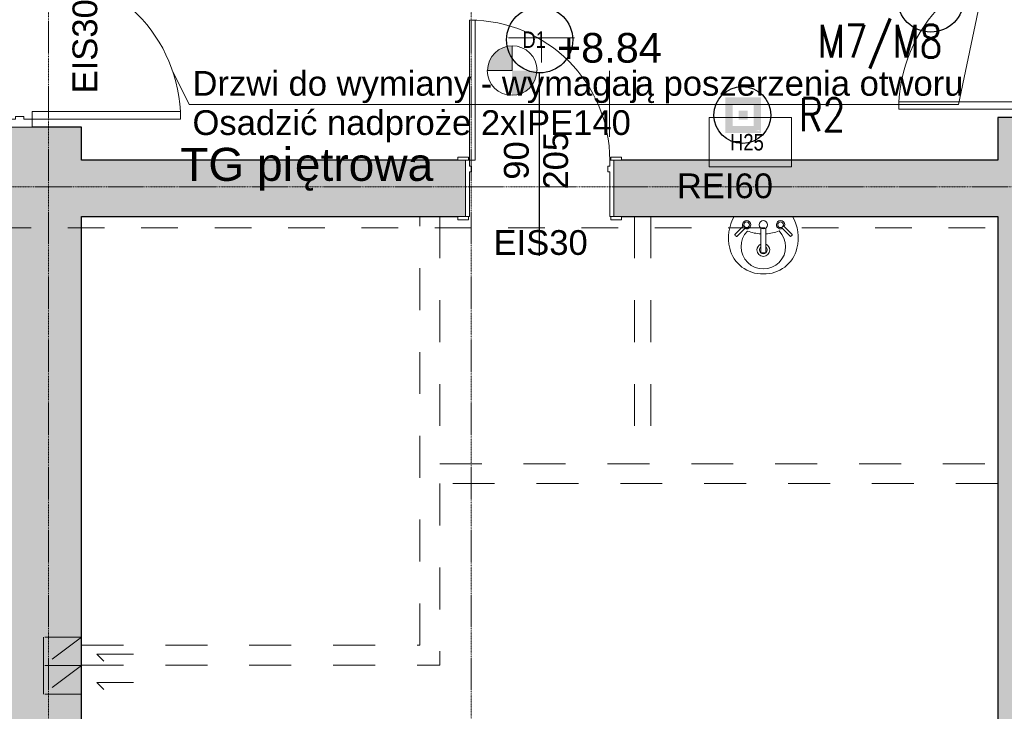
# Model space of a CAD drawing. Header units: centimetres. Extents: x 14504 to 44111, y -18976 to -7683.
# Tile 120 of 141: x 37174 to 37770, y -13726 to -13307. Entities that reach past the tile are written whole.
import ezdxf

# ---------------------------------------------------------------- set-up
doc = ezdxf.new("R2010")
doc.units = ezdxf.units.CM
for name, pattern in [('Aligning Line 1_8_', [0.635, 0.3175, -0.3175]), ('Kreska', [0.635, 0.3175, -0.3175]), ('Linia siatki', [0.9925, 0.47, -0.2175, 0.0875, -0.2175]), ('Ukryty', [0.714375, 0.47625, -0.238125])]:
    doc.linetypes.add(name, pattern=pattern)
for name, color, linetype, lineweight in [('A-DETL', 6, 'Continuous', 9), ('A-DETL-HDLN', 90, 'Ukryty', 9), ('A-DETL-MEDM', 33, 'Continuous', 25), ('A-DETL-THIN', 151, 'Continuous', 9), ('A-DOOR', 31, 'Continuous', 9), ('A-DOOR-FRAM', 31, 'Continuous', 18), ('A-WALL', 4, 'Continuous', 9), ('A-WALL-PATT', 111, 'Continuous', 25), ('G-ANNO-DIMS', 111, 'Continuous', 9), ('G-ANNO-TEXT', 8, 'Continuous', 9), ('IE inst', 1, 'Continuous', 50), ('P-SANR-FIXT', 6, 'Continuous', 9), ('S-GRID', 8, 'Continuous', 9)]:
    doc.layers.add(name, color=color, linetype=linetype, lineweight=lineweight)
doc.styles.add('Arial_2', font='arial.ttf', dxfattribs={"height": 18})
doc.styles.add('Arial_3', font='arial.ttf', dxfattribs={"width": 0.8, "height": 18})
doc.styles.add('Arial_4', font='arial.ttf', dxfattribs={"height": 10})
doc.styles.add('Arial_5', font='arial.ttf', dxfattribs={"height": 15})
doc.styles.get("Standard").update_dxf_attribs({"font": 'romans.shx', "width": 0.8, "height": 20})

# ---------------------------------------------------------------- blocks, each defined once
blk = doc.blocks.new('Drzwi-wewnętrzne-jednoskrzydłowe-dwupanelowe-drewniane - 900 x 2100mm-321421-6_Poziom posadzka II pietra')
at = {"layer": 'A-DOOR'}
for p, q in [((-49.635, 19.3175), (-43.135, 19.3175)), ((-49.635, 17.3175), (-49.635, 19.3175)), ((-43.135, 19.3175), (-43.135, 17.3175)), ((43.135, 19.3175), (49.635, 19.3175)), ((43.135, 17.3175), (43.135, 19.3175)), ((49.635, 19.3175), (49.635, 17.3175)), ((-43.135, 17.3175), (-49.635, 17.3175)), ((49.635, 17.3175), (43.135, 17.3175)), ((-49.635, -16.6825), (-43.135, -16.6825)), ((-49.635, -18.6825), (-49.635, -16.6825)), ((-43.135, -16.6825), (-43.135, -18.6825)), ((43.135, -16.6825), (49.635, -16.6825)), ((43.135, -18.6825), (43.135, -16.6825)), ((49.635, -16.6825), (49.635, -18.6825)), ((-43.135, -18.6825), (-49.635, -18.6825)), ((49.635, -18.6825), (43.135, -18.6825))]:
    blk.add_line(p, q, dxfattribs=at)
at = {"layer": 'A-DOOR', "lineweight": 18}
for p, q in [((39, -16.6825), (42.5, -16.6825)), ((39, -101.6825), (39, -16.6825)), ((42.5, -16.6825), (42.5, -101.6825)), ((42.5, -101.6825), (39, -101.6825))]:
    blk.add_line(p, q, dxfattribs=at)
at = {"layer": 'A-DOOR'}
blk.add_arc((42.5, -16.6825), 85, 180, 270, dxfattribs=at)
at = {"layer": 'A-DOOR-FRAM'}
for p, q in [((-45, 17.3175), (-42.5, 17.3175)), ((-45, -16.6825), (-45, 17.3175)), ((-42.5, 17.3175), (-42.5, -9.69)), ((42.5, 17.3175), (45, 17.3175)), ((42.5, -9.69), (42.5, 17.3175)), ((45, 17.3175), (45, -16.6825)), ((-42.5, -9.69), (-41.23, -9.69)), ((-41.23, -9.69), (-41.23, -13.1825)), ((41.23, -9.69), (42.5, -9.69)), ((41.23, -13.1825), (41.23, -9.69)), ((-42.5, -16.6825), (-45, -16.6825)), ((-42.5, -13.1825), (-42.5, -16.6825)), ((-41.23, -13.1825), (-42.5, -13.1825)), ((42.5, -13.1825), (41.23, -13.1825)), ((42.5, -16.6825), (42.5, -13.1825)), ((45, -16.6825), (42.5, -16.6825))]:
    blk.add_line(p, q, dxfattribs=at)
blk = doc.blocks.new('Drzwi-korytarz-niesymetryczne-wpuszczane - 1350 x 2000mm-591046-6_Poziom posadzka II pietra')
at = {"layer": 'A-DOOR', "lineweight": 18}
for p, q in [((-67.5, -6.365), (-67.5, 83.635)), ((-67.5, 83.635), (-63, 83.635)), ((-63, 83.635), (-63, -6.365)), ((67.5, 38.635), (63, 38.635)), ((63, 38.635), (63, -6.365)), ((67.5, -6.365), (67.5, 38.635)), ((-63, -6.365), (-67.5, -6.365)), ((63, -6.365), (67.5, -6.365))]:
    blk.add_line(p, q, dxfattribs=at)
at = {"layer": 'A-DOOR'}
for centre, radius, start, end in [((-67.5, -6.365), 90, 0, 90), ((67.5, -6.365), 45, 90, 180)]:
    blk.add_arc(centre, radius, start, end, dxfattribs=at)
at = {"layer": 'A-DOOR-FRAM'}
for p, q in [((-67.5, -6.365), (-72.5, -6.365)), ((-72.5, -6.365), (-72.5, -21.365)), ((-67.5, -11.34125), (-67.5, -6.365)), ((-65.9125, -11.34125), (-67.5, -11.34125)), ((-65.9125, -16.44375), (-65.9125, -11.34125)), ((67.5, -11.34125), (65.9125, -11.34125)), ((65.9125, -11.34125), (65.9125, -16.44375)), ((67.5, -6.365), (67.5, -11.34125)), ((72.5, -6.365), (67.5, -6.365)), ((72.5, -21.365), (72.5, -6.365)), ((-67.5, -21.365), (-67.5, -16.44375)), ((-67.5, -16.44375), (-65.9125, -16.44375)), ((65.9125, -16.44375), (67.5, -16.44375)), ((67.5, -16.44375), (67.5, -21.365)), ((-72.5, -21.365), (-67.5, -21.365)), ((67.5, -21.365), (72.5, -21.365))]:
    blk.add_line(p, q, dxfattribs=at)
blk = doc.blocks.new('Drzwi-korytarz-niesymetryczne-wpuszczane - 1350 x 2000mm-590928-6_Poziom posadzka II pietra')
at = {"layer": 'A-DOOR', "lineweight": 18}
for p, q in [((-63, 6.365), (-67.5, 6.365)), ((-67.5, 6.365), (-67.5, -83.635)), ((-63, -83.635), (-63, 6.365)), ((63, 6.365), (67.5, 6.365)), ((63, -38.635), (63, 6.365)), ((67.5, 6.365), (67.5, -38.635)), ((67.5, -38.635), (63, -38.635)), ((-67.5, -83.635), (-63, -83.635))]:
    blk.add_line(p, q, dxfattribs=at)
at = {"layer": 'A-DOOR'}
for centre, radius, start, end in [((-67.5, 6.365), 90, 270, 360), ((67.5, 6.365), 45, 180, 270)]:
    blk.add_arc(centre, radius, start, end, dxfattribs=at)
at = {"layer": 'A-DOOR-FRAM'}
for p, q in [((-72.5, 21.365), (-67.5, 21.365)), ((-72.5, 6.365), (-72.5, 21.365)), ((-67.5, 21.365), (-67.5, 16.44375)), ((67.5, 21.365), (72.5, 21.365)), ((67.5, 16.44375), (67.5, 21.365)), ((72.5, 21.365), (72.5, 6.365)), ((-67.5, 16.44375), (-65.9125, 16.44375)), ((-65.9125, 16.44375), (-65.9125, 11.34125)), ((65.9125, 16.44375), (67.5, 16.44375)), ((65.9125, 11.34125), (65.9125, 16.44375)), ((-67.5, 6.365), (-72.5, 6.365)), ((-67.5, 11.34125), (-67.5, 6.365)), ((-65.9125, 11.34125), (-67.5, 11.34125)), ((67.5, 11.34125), (65.9125, 11.34125)), ((67.5, 6.365), (67.5, 11.34125)), ((72.5, 6.365), (67.5, 6.365))]:
    blk.add_line(p, q, dxfattribs=at)
blk = doc.blocks.new('Lavabo mural - 05 - 440mm x 350mm-346807-6_Poziom posadzka II pietra')
at = {"layer": 'P-SANR-FIXT'}
for p, q in [((-17.19, -11.05), (-11.74, -5.6)), ((17.5, -11.05), (12.05, -5.6)), ((-16.1, -12.14), (-10.65, -6.69)), ((-1.5, -21.49), (-1.5, -7.07)), ((1.5, -21.49), (1.5, -7.07)), ((16.41, -12.14), (10.96, -6.69))]:
    blk.add_line(p, q, dxfattribs=at)
for centre, radius, start, end in [((5.33, -13.08), 26.44, 150.36495, 193.63505), ((-5.33, -13.08), 26.44, 346.36495, 29.63505), ((-10.13, -5.07), 2.5, 0, 180), ((-10.13, -5.07), 2.5, 180, 207.05328), ((-10.13, -5.07), 1.7, 360, 180), ((-10.13, -5.07), 1.7, 180, 198.05956), ((-10.13, -5.07), 1.7, 198.05956, 360), ((-10.13, -5.07), 2.5, 242.94672, 0), ((0, -5.07), 2.5, 0, 180), ((0, -5.07), 2.5, 180, 0), ((10.43, -5.07), 2.5, 360, 180), ((10.43, -5.07), 2.5, 180, 297.05328), ((10.43, -5.07), 1.7, 0, 180), ((10.43, -5.07), 1.7, 180, 0), ((10.43, -5.07), 2.5, 332.94672, 360), ((0, -18.36), 13.5, 135.46291, 45.05561), ((-0.16, 16.03), 26.66, 249.19864, 267.10928), ((-0.16, 16.03), 26.66, 273.5606, 291.31988), ((0, -20.36), 3.86, 112.88275, 180), ((0, -20.36), 3.86, 360, 67.11782), ((-0.59, -14.51), 20.35, 193.63505, 271.65578), ((0, -20.36), 3.86, 180, 360), ((0, -20.36), 2.35, 129.68263, 180), ((0, -20.36), 2.35, 180, 360), ((0.59, -14.51), 20.35, 268.34422, 346.36495), ((0, -20.36), 2.35, 360, 50.3185)]:
    blk.add_arc(centre, radius, start, end, dxfattribs=at)
for centre, major_axis, ratio, start_param, end_param in [((-16.65, -11.59), (-0.545, 0.545), 0.274309, 0, 3.141593), ((16.95, -11.59), (0.545, 0.545), 0.274309, 3.141593, 6.283185), ((0, -21.49), (-1.5, 0), 0.428525, 0, 3.141593)]:
    blk.add_ellipse(centre, major_axis=major_axis, ratio=ratio, start_param=start_param, end_param=end_param, dxfattribs=at)
blk = doc.blocks.new('lla')
at = {"layer": 'IE inst', "lineweight": -3}
h = blk.add_hatch(color=256, dxfattribs=at)
h.paths.add_polyline_path([(98856.5, 98704.1), (98641.3, 98704.1), (98641.3, 98488.9), (98856.5, 98488.9)])
h.paths.add_polyline_path([(98813.5, 98531.9), (98684.4, 98531.9), (98684.4, 98661), (98813.5, 98661)], flags=16)
h.paths.add_polyline_path([(98776, 98623.6), (98776, 98569.4), (98721.8, 98569.4), (98721.8, 98623.6)], flags=0)
h.paths.add_polyline_path([(98825.1, 98507.1), (98827.9, 98507.1), (98829.3, 98505.8), (98829.3, 98501.8), (98828.3, 98500.8), (98825.2, 98500.8), (98824.2, 98502), (98824.2, 98503.7), (98825.2, 98504.7), (98827.6, 98504.7), (98827.6, 98503.8), (98825.6, 98503.8), (98825.1, 98503.3), (98825.1, 98502.3), (98825.6, 98501.7), (98828, 98501.7), (98828.4, 98502.1), (98828.4, 98505.4), (98827.6, 98506.2), (98825.1, 98506.2)], flags=16)
h.paths.add_polyline_path([(98830.7, 98507.1), (98831.5, 98507.1), (98831.5, 98502.1), (98832, 98501.7), (98833.4, 98501.7), (98833.9, 98502.2), (98833.9, 98507.1), (98834.8, 98507.1), (98834.8, 98502.2), (98835.3, 98501.7), (98836.7, 98501.7), (98837.1, 98502.1), (98837.1, 98507.1), (98838, 98507.1), (98838, 98501.8), (98837, 98500.8), (98835, 98500.8), (98834.3, 98501.4), (98833.7, 98500.8), (98831.6, 98500.8), (98830.7, 98501.8)], flags=16)
h.paths.add_polyline_path([(98840.7, 98507.1), (98843.6, 98507.1), (98844.7, 98506), (98844.7, 98504.5), (98843.6, 98503.4), (98841, 98503.4), (98841, 98504.3), (98843.2, 98504.3), (98843.8, 98504.8), (98843.8, 98505.6), (98843.2, 98506.2), (98841, 98506.2), (98840.2, 98505.4), (98840.2, 98502.5), (98841, 98501.7), (98843.7, 98501.7), (98845.7, 98503.7), (98845.2, 98504.3), (98845.2, 98505.5), (98846.3, 98504.4), (98848.2, 98506.2), (98847.2, 98506.2), (98847.2, 98507.1), (98849.7, 98507.1), (98849.7, 98504.7), (98848.8, 98504.7), (98848.8, 98505.6), (98846.9, 98503.7), (98849.8, 98500.8), (98848.6, 98500.8), (98846.3, 98503.1), (98844, 98500.8), (98840.7, 98500.8), (98839.3, 98502.2), (98839.3, 98505.8)], flags=16)
h.paths.add_polyline_path([(98824.2, 98499.1), (98825.3, 98499.1), (98825.3, 98498.9), (98824.4, 98498.9), (98824.4, 98498.4), (98825.2, 98498.4), (98825.2, 98498.2), (98824.4, 98498.2), (98824.4, 98497.7), (98825.3, 98497.7), (98825.3, 98497.5), (98824.2, 98497.5)], flags=16)
h.paths.add_polyline_path([(98825.7, 98499.1), (98825.9, 98499.1), (98826.4, 98498.2), (98827, 98499.1), (98827.2, 98499.1), (98827.2, 98497.5), (98827, 98497.5), (98827, 98498.8), (98826.4, 98497.9), (98825.9, 98498.8), (98825.9, 98497.5), (98825.7, 98497.5)], flags=16)
h.paths.add_polyline_path([(98827.6, 98499.1), (98828.7, 98499.1), (98828.7, 98498.9), (98827.7, 98498.9), (98827.7, 98498.4), (98828.6, 98498.4), (98828.6, 98498.2), (98827.7, 98498.2), (98827.7, 98497.7), (98828.7, 98497.7), (98828.7, 98497.5), (98827.6, 98497.5)], flags=16)
h.paths.add_polyline_path([(98829.9, 98498.1), (98829.9, 98498.1), (98829.9, 98498.1)], flags=16)
h.paths.add_polyline_path([(98829.2, 98498.9), (98829.8, 98498.9), (98830, 98498.8), (98830.2, 98498.6), (98830.1, 98498.5), (98830.1, 98498.4), (98830, 98498.3), (98829.9, 98498.3), (98829.7, 98498.3), (98829.2, 98498.3)], flags=16)
h.paths.add_polyline_path([(98830.8, 98498.6), (98830.8, 98498.6), (98830.8, 98498.6)], flags=16)
h.paths.add_polyline_path([(98832.3, 98499.1), (98833.4, 98499.1), (98833.4, 98498.9), (98832.5, 98498.9), (98832.5, 98498.4), (98833.3, 98498.4), (98833.3, 98498.2), (98832.5, 98498.2), (98832.5, 98497.7), (98833.4, 98497.7), (98833.4, 98497.5), (98832.3, 98497.5)], flags=16)
h.paths.add_polyline_path([(98833.8, 98499.1), (98834, 98499.1), (98834.9, 98497.8), (98834.9, 98499.1), (98835.1, 98499.1), (98835.1, 98497.5), (98835, 98497.5), (98834, 98498.8), (98834, 98497.5), (98833.8, 98497.5)], flags=16)
h.paths.add_polyline_path([(98835.7, 98498.7), (98835.7, 98498.7), (98835.7, 98498.7)], flags=16)
h.paths.add_polyline_path([(98836.9, 98499.1), (98837.1, 98499.1), (98837.6, 98498.3), (98838.1, 98499.1), (98838.3, 98499.1), (98837.7, 98498.1), (98837.7, 98497.5), (98837.5, 98497.5), (98837.5, 98498.1)], flags=16)
h.paths.add_polyline_path([(98839.4, 98499.1), (98839.6, 98499.1), (98839.6, 98497.7), (98840.5, 98497.7), (98840.5, 98497.5), (98839.4, 98497.5)], flags=16)
h.paths.add_polyline_path([(98840.8, 98499.1), (98841, 98499.1), (98841, 98497.5), (98840.8, 98497.5)], flags=16)
h.paths.add_polyline_path([(98841.5, 98498.6), (98841.5, 98498.6), (98841.5, 98498.6)], flags=16)
h.paths.add_polyline_path([(98843, 98499.1), (98843.2, 98499.1), (98843.2, 98498.4), (98844.1, 98498.4), (98844.1, 98499.1), (98844.2, 98499.1), (98844.2, 98497.5), (98844.1, 98497.5), (98844.1, 98498.2), (98843.2, 98498.2), (98843.2, 98497.5), (98843, 98497.5)], flags=16)
h.paths.add_polyline_path([(98844.5, 98499.1), (98845.7, 98499.1), (98845.7, 98498.9), (98845.2, 98498.9), (98845.2, 98497.5), (98845, 98497.5), (98845, 98498.9), (98844.5, 98498.9)], flags=16)
h.paths.add_polyline_path([(98846.1, 98499.1), (98846.3, 98499.1), (98846.3, 98497.5), (98846.1, 98497.5)], flags=16)
h.paths.add_polyline_path([(98846.6, 98499.1), (98846.8, 98499.1), (98847.8, 98497.8), (98847.8, 98499.1), (98848, 98499.1), (98848, 98497.5), (98847.8, 98497.5), (98846.8, 98498.8), (98846.8, 98497.5), (98846.6, 98497.5)], flags=16)
blk.add_circle((98744.1, 98597.4), 172.1, dxfattribs=at)

msp = doc.modelspace()

# ---------------------------------------------------------------- hatches: boundary and pattern name
at = {"layer": 'A-WALL-PATT', "lineweight": 9, "transparency": 33554610}
h = msp.add_hatch(color=256, dxfattribs=at)
h.paths.add_polyline_path([(37165.1, -14218.39), (37211.1, -14218.39), (37211.1, -13372.39), (37165.1, -13372.39), (37165.1, -14153.39)])
h.paths.add_polyline_path([(37165.1, -13227.39), (37211.1, -13227.39), (37211.1, -12615.39), (37165.1, -12615.39), (37165.1, -13226.89)])
h = msp.add_hatch(color=256, dxfattribs=at)
h.paths.add_polyline_path([(37766.1, -14155.39), (37812.1, -14155.39), (37812.1, -13366.39), (37766.1, -13366.39), (37766.1, -14153.39)])
h.paths.add_polyline_path([(37766.1, -13221.39), (37812.1, -13221.39), (37812.1, -12615.39), (37766.1, -12615.39), (37766.1, -13167.58)])
h = msp.add_hatch(color=256, dxfattribs=at)
h.paths.add_polyline_path([(37766.1, -13426.39), (37766.1, -13392.39), (37533.6, -13392.39), (37533.6, -13426.39), (37745.77, -13426.39)])
h.paths.add_polyline_path([(37246.91, -13426.39), (37443.6, -13426.39), (37443.6, -13392.39), (37211.1, -13392.39), (37211.1, -13426.39)])
at = {"layer": 'G-ANNO-DIMS'}
h = msp.add_hatch(color=256, dxfattribs=at)
edge = h.paths.add_edge_path()
edge.add_arc((37472.04, -13337.95), 15, 90, 180)
edge.add_line((37457.04, -13337.95), (37472.04, -13337.95))
edge.add_line((37472.04, -13337.95), (37472.04, -13322.95))
h = msp.add_hatch(color=256, dxfattribs=at)
edge = h.paths.add_edge_path()
edge.add_arc((37471.84, -13337.99), 15, 270, 360)
edge.add_line((37486.84, -13337.99), (37471.84, -13337.99))
edge.add_line((37471.84, -13337.99), (37471.84, -13352.99))

# ---------------------------------------------------------------- linework, layer by layer
at = {"layer": 'A-DETL', "linetype": 'Aligning Line 1_8_', "ltscale": 70}
for p, q in [((37158.38, -13433.36), (37822.1, -13433.36)), ((37211.1, -13681.49), (37188.1, -13681.49)), ((37188.1, -13681.49), (37188.1, -13698.69)), ((37211.1, -13681.49), (37188.1, -13698.69)), ((37211.1, -13698.69), (37211.1, -13681.49)), ((37220.38, -13691.76), (37246.38, -13691.76)), ((37220.38, -13691.76), (37224.62, -13696)), ((37211.1, -13698.69), (37188.1, -13698.69)), ((37211.1, -13698.69), (37188.1, -13698.69)), ((37188.1, -13698.69), (37188.1, -13715.9)), ((37211.1, -13698.69), (37188.1, -13715.9)), ((37211.1, -13715.9), (37211.1, -13698.69)), ((37220.38, -13708.96), (37246.38, -13708.96)), ((37220.38, -13708.96), (37224.62, -13713.21)), ((37211.1, -13715.9), (37188.1, -13715.9))]:
    msp.add_line(p, q, dxfattribs=at)
at = {"layer": 'A-DETL-HDLN', "linetype": 'Kreska', "ltscale": 80}
for p, q in [((37416.1, -13686.39), (37416.1, -13426.39)), ((37428.1, -13426.39), (37428.1, -13576.39)), ((37546.01, -13426.39), (37546.01, -13576.39)), ((37556.01, -13426.39), (37556.01, -13576.39)), ((37428.1, -13576.39), (37766.1, -13576.39)), ((37766.1, -13588.39), (37428.1, -13588.39)), ((37428.1, -13588.39), (37428.1, -13698.39)), ((37211.1, -13686.39), (37416.1, -13686.39)), ((37211.1, -13698.39), (37428.1, -13698.39))]:
    msp.add_line(p, q, dxfattribs=at)
at = {"layer": 'A-DETL-MEDM'}
msp.add_line((37488.6, -13450.39), (37488.6, -13339.39), dxfattribs=at)
for centre in [(37725.47, -13294.67), (37488.6, -13319.39)]:
    msp.add_circle(centre, 20, dxfattribs=at)
at = {"layer": 'A-DETL-THIN'}
for p, q in [((37742.36, -13358.5), (37759, -13279.39)), ((37276.36, -13358.5), (37266.24, -13338.2)), ((37276.36, -13358.5), (37742.36, -13358.5)), ((37591.22, -13366.39), (37641.22, -13366.39)), ((37591.22, -13396.39), (37591.22, -13366.39)), ((37641.22, -13366.39), (37641.22, -13396.39)), ((37641.22, -13396.39), (37591.22, -13396.39))]:
    msp.add_line(p, q, dxfattribs=at)
at = {"layer": 'A-WALL', "lineweight": 25}
for p, q in [((37796.1, -13366.39), (37766.1, -13366.39)), ((37766.1, -13366.39), (37766.1, -13392.39)), ((37211.1, -13372.39), (37181.1, -13372.39)), ((37211.1, -13392.39), (37211.1, -13372.39)), ((37438.97, -13392.39), (37211.1, -13392.39)), ((37766.1, -13392.39), (37538.24, -13392.39)), ((37211.1, -14153.39), (37211.1, -13426.39)), ((37211.1, -13426.39), (37438.97, -13426.39)), ((37538.24, -13426.39), (37766.1, -13426.39)), ((37766.1, -13426.39), (37766.1, -14153.39))]:
    msp.add_line(p, q, dxfattribs=at)
at = {"layer": 'G-ANNO-DIMS'}
for p, q in [((37509.62, -13318.19), (37469.62, -13318.19)), ((37504.62, -13318.19), (37489.62, -13318.19)), ((37489.62, -13318.19), (37489.62, -13333.19)), ((37472.04, -13337.95), (37472.04, -13322.95)), ((37456.84, -13337.99), (37471.84, -13337.99)), ((37530.85, -13338.1), (37530.85, -13378.1))]:
    msp.add_line(p, q, dxfattribs=at)
for centre, start, end in [((37472.04, -13337.95), 90, 180), ((37472.04, -13337.95), 0, 90), ((37471.84, -13337.99), 180, 270), ((37471.84, -13337.99), 270, 0)]:
    msp.add_arc(centre, 15, start, end, dxfattribs=at)
at = {"layer": 'S-GRID', "linetype": 'Linia siatki'}
for p, q in [((37191.1, -12245.78), (37191.1, -14550.06)), ((37447.1, -12245.78), (37447.1, -14550.06)), ((35798.91, -13408.39), (39321.93, -13408.39))]:
    msp.add_line(p, q, dxfattribs=at)

# ---------------------------------------------------------------- block references
at = {"layer": 'A-DOOR'}
for name, p, rotation in [('Drzwi-korytarz-niesymetryczne-wpuszczane - 1350 x 2000mm-591046-6_Poziom posadzka II pietra', (37789.74, -13293.89), 89.99999999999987), ('Drzwi-korytarz-niesymetryczne-wpuszczane - 1350 x 2000mm-590928-6_Poziom posadzka II pietra', (37187.47, -13299.89), 89.99999999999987), ('Drzwi-wewnętrzne-jednoskrzydłowe-dwupanelowe-drewniane - 900 x 2100mm-321421-6_Poziom posadzka II pietra', (37488.6, -13409.07), 180)]:
    msp.add_blockref(name, p, dxfattribs=dict(at, rotation=rotation))
at = {"layer": 'IE inst', "xscale": 0.1000000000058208, "yscale": 0.09999999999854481, "zscale": 0.1}
msp.add_blockref('lla', (27736.99, -23224.69), dxfattribs=at)
at = {"layer": 'P-SANR-FIXT'}
msp.add_blockref('Lavabo mural - 05 - 440mm x 350mm-346807-6_Poziom posadzka II pietra', (37624.1, -13426.39), dxfattribs=at)

# ---------------------------------------------------------------- texts
at = {"layer": 'G-ANNO-DIMS', "insert": (37499, -13315.2), "char_height": 18, "width": 60.1593, "attachment_point": 1, "line_spacing_factor": 0.941778, "style": 'Arial_2'}
msp.add_mtext('+8.84', dxfattribs=at)
at = {"layer": 'G-ANNO-TEXT', "char_height": 15, "attachment_point": 1, "rotation": 90, "style": 'Arial_4'}
for s, insert, width in [('EIS30', (37205.58, -13351.82), 69.7468), ('205', (37490.77, -13410.11), 43.2911), ('90', (37466.95, -13404.16), 28.8607)]:
    msp.add_mtext(s, dxfattribs=dict(at, insert=insert, width=width))
at = {"layer": 'G-ANNO-TEXT', "attachment_point": 1}
for s, insert, char_height, width, style in [('D1', (37478.15, -13314.26), 10, 21.6456, 'Arial_3'), ('Drzwi do wymiany - wymagaj', (37278.28, -13338.23), 15, 324.6834, 'Arial_4'), ('ą poszerzenia otworu', (37546.17, -13338.23), 15, 238.1012, 'Arial_4'), ('Osadzić nadproże 2xIPE140', (37278.28, -13362.04), 15, 318.2699, 'Arial_4'), ('H25', (37603.91, -13376.42), 10, 30.4641, 'Arial_3'), ('TG pi', (37270.84, -13384.84), 20, 84.1772, 'Arial_5'), ('ętrowa', (37340.29, -13384.84), 20, 101.8143, 'Arial_5'), ('REI60', (37571.7, -13400.35), 15, 71.3502, 'Arial_4'), ('EIS30', (37460.64, -13434.72), 15, 69.7468, 'Arial_4')]:
    msp.add_mtext(s, dxfattribs=dict(at, insert=insert, char_height=char_height, width=width, style=style))
at = {"layer": 'IE inst', "linetype": 'Continuous', "lineweight": -3, "char_height": 20, "width": 111.2916, "attachment_point": 1}
for s, insert in [('{\\Fromans.shx|c238;M7/M8}', (37657.07, -13310.17, 0)), ('{\\Fromans.shx|c238;R2}', (37645.66, -13354.82))]:
    msp.add_mtext(s, dxfattribs=dict(at, insert=insert))

doc.saveas('drawing.dxf')
